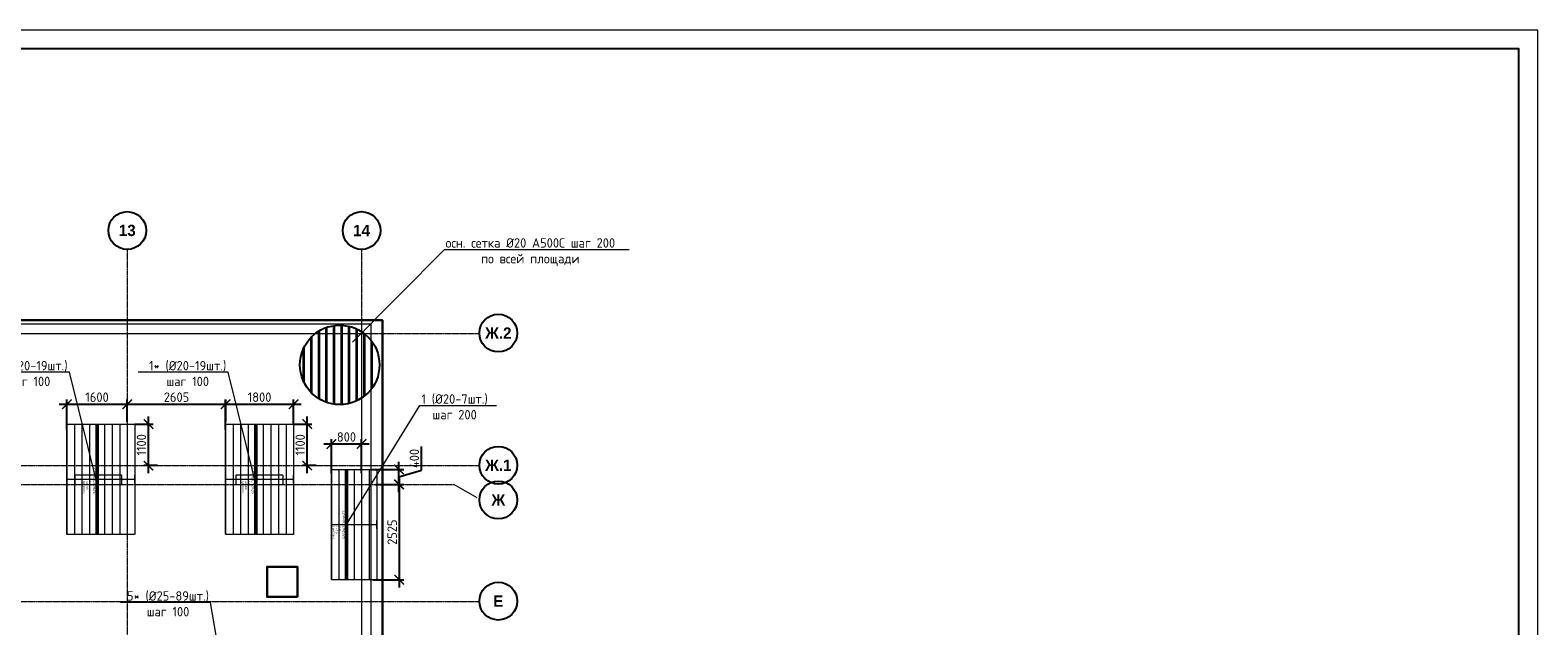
# Model space of a CAD drawing. Header units: millimetres. Extents: x -56135 to 1694203, y -446411 to -23139.
# Tile 145 of 256: x 710294 to 750189, y -114044 to -98264. Entities that reach past the tile are written whole.
import ezdxf
from ezdxf import colors
from ezdxf.entities.mleader import LeaderData, LeaderLine
from ezdxf.enums import TextEntityAlignment as Align
from ezdxf.math import Vec2, Vec3

# ---------------------------------------------------------------- set-up
doc = ezdxf.new("R2010")
doc.units = ezdxf.units.MM
doc.set_wipeout_variables(frame=1)
for name, pattern in [('01 Штриховая _4 мм_', [6, 3.5, -2.5]), ('______5', [1100, 800, -100, 100, -100]), ('GOST2.303 4', [7, 5, -2, 0]), ('осевая', [50.8, 31.75, -6.35, 6.35, -6.35])]:
    doc.linetypes.add(name, pattern=pattern)
for name, color, linetype, lineweight in [('0 Фундамент', 5, 'Continuous', 30), ('АрмСтер', 2, 'Continuous', 50), ('ВК_задание стр текст', 1, 'Continuous', 5), ('контур распр. стерхней', 2, 'GOST2.303 4', 20), ('Оси', 40, '______5', 18), ('подоснова', 151, 'Continuous', 5), ('РАЗМЕРЫ', 1, 'Continuous', 9), ('СТЕНЫ', 3, 'Continuous', 30), ('ТОНКИЕ', 7, 'Continuous', 9)]:
    doc.layers.add(name, color=color, linetype=linetype, lineweight=lineweight)
doc.layers.add('АрмСтер_атрибуты', color=2, linetype='Continuous', lineweight=0, plot=False)
doc.layers.add('АрмСтер_невид', color=8, linetype='Continuous', lineweight=0, plot=False)
doc.layers.add('ТОЛСТЫЕ_ОСНОВНЫЕ', color=6, linetype='Continuous')
doc.styles.add('Century Gothic', font='GOTHIC.TTF')
doc.styles.add('GOST-2.304_Type-B', font='GOST_Common.ttf')
doc.styles.get("Standard").update_dxf_attribs({"font": 'arial.ttf'})
doc.styles.add('Аннотативный', font='arial.ttf')
doc.dimstyles.new('СПДС', dxfattribs={"dimscale": 100, "dimtxt": 2.5, "dimasz": 2.5, "dimexe": 1.25, "dimexo": 0, "dimtad": 1, "dimdec": 0, "dimtxsty": 'GOST-2.304_Type-B', "dimblk": 'ARCHTICK', "dimcen": 2.5, "dimdle": 2, "dimadec": 0, "dimazin": 2, "dimtfac": 0.75, "dimtdec": 0, "dimtmove": 1, "dimatfit": 3, "dimfxl": 1, "dimtolj": 1, "dimarcsym": 1})

# ---------------------------------------------------------------- blocks, each defined once
blk = doc.blocks.new('NSY101')
at = {"color": 0, "linetype": 'ByBlock', "lineweight": -2}
blk.add_circle((0, 0), 50, dxfattribs=at)
blk = doc.blocks.new('оси 2.2-2.3')
at = {"layer": 'Оси', "color": 16, "linetype": 'осевая', "lineweight": 0, "transparency": 33554687}
for p, q in [((515054.9, -104267.9), (515054.9, -134893.5)), ((521254.5, -104267.9), (521254.9, -134893.5)), ((468076.3, -106495.4), (524372.9, -106495.4)), ((468076.3, -109995.4), (524372.9, -109995.4)), ((468653.8, -110495.4), (523696.4, -110495.4)), ((468076.3, -113595.4), (524372.9, -113595.4))]:
    blk.add_line(p, q, dxfattribs=at)
at = {"layer": 'Оси', "color": 16, "linetype": '______5', "lineweight": 0, "transparency": 33554687}
blk.add_line((524311.9, -110850.8), (523696.4, -110495.4), dxfattribs=at)
at = {"layer": 'Оси', "color": 16, "linetype": 'Continuous', "lineweight": 25, "transparency": 33554687, "xscale": 9.999999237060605, "yscale": 9.999999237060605, "zscale": 9.999999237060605}
for p in [(515054.4, -103767.9), (521254.4, -103767.9), (524872.8, -106485.2), (524872.8, -109985.2), (524872.8, -110905.2), (524872.8, -113585.2)]:
    blk.add_blockref('NSY101', p, dxfattribs=at)
at = {"layer": 'Оси', "color": 16, "linetype": 'Continuous', "lineweight": 25, "transparency": 33554687, "char_height": 300, "attachment_point": 5, "style": 'Century Gothic'}
for s, insert, width in [('\\A1;{\\fCentury Gothic|i0|b1;\\H300.000000;\\W1.000000;\\C16;13}\\P', (515054.4, -103767.9), 620), ('\\A1;{\\fCentury Gothic|i0|b1;\\H300.000000;\\W1.000000;\\C16;14}\\P', (521254.4, -103767.9), 620), ('\\A1;{\\fCentury Gothic|i0|b1;\\H300.000000;\\W1.000000;\\C16;Ж.2}\\P', (524872.8, -106485.2), 890), ('\\A1;{\\fCentury Gothic|i0|b1;\\H300.000000;\\W1.000000;\\C16;Ж.1}\\P', (524872.8, -109985.2), 890), ('\\A1;{\\fCentury Gothic|i0|b1;\\H300.000000;\\W1.000000;\\C16;Ж}\\P', (524872.8, -110905.2), 540), ('\\A1;{\\fCentury Gothic|i0|b1;\\H300.000000;\\W1.000000;\\C16;Е}\\P', (524872.8, -113585.2), 365)]:
    blk.add_mtext(s, dxfattribs=dict(at, insert=insert, width=width))
blk = doc.blocks.new('*U43')
at = {"layer": 'ТОЛСТЫЕ_ОСНОВНЫЕ', "color": 6}
blk.add_lwpolyline([(20, 5), (886, 5), (886, 415), (20, 415)], close=True, dxfattribs=at)
at = {"layer": 'ТОНКИЕ'}
blk.add_lwpolyline([(0, 0), (891, 0), (891, 420), (0, 420)], close=True, dxfattribs=at)
blk = doc.blocks.new('_None')
blk = doc.blocks.new('*U1132')
at = {"layer": 'АрмСтер_невид', "ltscale": 100}
for p, q in [((-1463, 1000), (1462, 1000)), ((-1463, 800), (1462, 800)), ((-1463, 600), (1462, 600)), ((-1463, 400), (1462, 400)), ((-1463, -200), (1462, -200)), ((-1463, -400), (1462, -400)), ((-1463, -600), (1462, -600)), ((-1463, -800), (1462, -800))]:
    blk.add_line(p, q, dxfattribs=at)
at = {"layer": 'РАЗМЕРЫ'}
for p, q in [((112, 1000), (-112, 1000)), ((112, -800), (-112, -800))]:
    blk.add_line(p, q, dxfattribs=at)
at = {"layer": 'РАЗМЕРЫ', "ltscale": 15}
blk.add_line((0, -800), (0, 1000), dxfattribs=at)
at = {"layer": 'РАЗМЕРЫ'}
for points in [[(0, 1000), (21, 875), (-21, 875)], [(0, -800), (21, -675), (-21, -675)]]:
    blk.add_solid(points, dxfattribs=at)
at = {"layer": 'АрмСтер_атрибуты', "color": 215, "ltscale": 15, "style": 'Аннотативный'}
for s, p in [('Lр=', (50, -368)), ('шаг', (51, -194)), ('n=', (51, -285))]:
    blk.add_text(s, height=50, dxfattribs=at).set_placement(p)
at = {"layer": 'АрмСтер_атрибуты', "color": 215, "style": 'Аннотативный'}
for tag, p, flags in [('КОЛ', (138, -285), 8), ('ШИРИНА', (173, -368), 8), ('ШАГ', (191, -194), 10)]:
    blk.add_attdef(tag, p, '', height=50, dxfattribs=dict(at, flags=flags))
at = {"layer": 'АрмСтер_атрибуты', "flags": 9}
for tag, p in [('ОБОЗНАЧЕНИЕ', (-1034, -1124)), ('МАССА', (-1034, -1010))]:
    blk.add_attdef(tag, p, '', height=75, dxfattribs=at)
at = {"linetype": 'Continuous', "lineweight": 0}
blk.add_wipeout([(35, 0), (28, 21), (11, 33), (-11, 33), (-28, 21), (-35, 0), (-28, -21), (-11, -33), (11, -33), (28, -21)], dxfattribs=at)
at = {"color": 0, "linetype": 'ByBlock', "lineweight": -2, "ltscale": 100}
blk.add_line((-1463, 0), (1462, 0), dxfattribs=at)
at = {"layer": 'АрмСтер_невид', "ltscale": 100}
for p, q in [((-1463, 200), (1462, 200)), ((-1463, 0), (1462, 0))]:
    blk.add_line(p, q, dxfattribs=at)
at = {"layer": 'РАЗМЕРЫ'}
blk.add_circle((0, 0), 35, dxfattribs=at)
at = {"layer": 'АрмСтер_атрибуты', "style": 'Аннотативный', "flags": 8}
blk.add_attdef('ПОЗ', (110, 30), '', height=75, dxfattribs=at)
blk.add_attdef('НАИМЕНОВАНИЕ', text='', height=75, dxfattribs=at).set_placement((0, -29), align=Align.TOP_CENTER)
blk = doc.blocks.new('_ArchTick')
at = {"color": 0, "linetype": 'ByBlock', "const_width": 0.15}
blk.add_lwpolyline([(-0.5, -0.5), (0.5, 0.5)], dxfattribs=at)
blk = doc.blocks.new('*D1359')
at = {"layer": 'DEFPOINTS', "color": 0, "transparency": 16777216}
for p in [(717264, -108699), (717627, -108699), (717864, -109799)]:
    blk.add_point(p, dxfattribs=at)
at = {"layer": 'РАЗМЕРЫ', "color": 0, "lineweight": -2, "transparency": 16777216}
for p, q in [((717627, -109999), (717627, -108499)), ((717264, -108699), (717752, -108699)), ((717864, -109799), (717502, -109799))]:
    blk.add_line(p, q, dxfattribs=at)
at = {"layer": 'РАЗМЕРЫ', "color": 0, "lineweight": -2, "transparency": 16777216, "xscale": 250, "yscale": 250, "zscale": 250}
for p, rotation in [((717627, -108699), 90), ((717627, -109799), 270)]:
    blk.add_blockref('_ArchTick', p, dxfattribs=dict(at, rotation=rotation))
at = {"layer": 'РАЗМЕРЫ', "color": 0, "transparency": 16777216, "insert": (717439, -109249), "char_height": 250, "attachment_point": 5, "rotation": 90, "style": 'GOST-2.304_Type-B'}
blk.add_mtext('\\A1;1100', dxfattribs=at)
blk = doc.blocks.new('*D1229')
at = {"layer": 'DEFPOINTS', "color": 0, "transparency": 16777216}
for p in [(717264, -108173), (715464, -108843), (717264, -108699)]:
    blk.add_point(p, dxfattribs=at)
at = {"layer": 'РАЗМЕРЫ', "color": 0, "lineweight": -2, "transparency": 16777216}
for p, q in [((715464, -108843), (715464, -108048)), ((717264, -108699), (717264, -108048)), ((715264, -108173), (717464, -108173))]:
    blk.add_line(p, q, dxfattribs=at)
at = {"layer": 'РАЗМЕРЫ', "color": 0, "lineweight": -2, "transparency": 16777216, "xscale": 250, "yscale": 250, "zscale": 250, "rotation": 180}
blk.add_blockref('_ArchTick', (715464, -108173), dxfattribs=at)
at = {"layer": 'РАЗМЕРЫ', "color": 0, "lineweight": -2, "transparency": 16777216, "xscale": 250, "yscale": 250, "zscale": 250}
blk.add_blockref('_ArchTick', (717264, -108173), dxfattribs=at)
at = {"layer": 'РАЗМЕРЫ', "color": 0, "transparency": 16777216, "insert": (716364, -107986), "char_height": 250, "attachment_point": 5, "style": 'GOST-2.304_Type-B'}
blk.add_mtext('\\A1;1800', dxfattribs=at)
blk = doc.blocks.new('*U1136')
at = {"layer": 'АрмСтер_невид', "ltscale": 100}
for p, q in [((-1463, 1000), (1462, 1000)), ((-1463, 800), (1462, 800)), ((-1463, 600), (1462, 600)), ((-1463, 400), (1462, 400)), ((-1463, -200), (1462, -200)), ((-1463, -400), (1462, -400)), ((-1463, -600), (1462, -600)), ((-1463, -800), (1462, -800))]:
    blk.add_line(p, q, dxfattribs=at)
at = {"layer": 'РАЗМЕРЫ'}
for p, q in [((112, 1000), (-112, 1000)), ((112, -800), (-112, -800))]:
    blk.add_line(p, q, dxfattribs=at)
at = {"layer": 'РАЗМЕРЫ', "ltscale": 15}
blk.add_line((0, -800), (0, 1000), dxfattribs=at)
at = {"layer": 'РАЗМЕРЫ'}
for points in [[(0, 1000), (21, 875), (-21, 875)], [(0, -800), (21, -675), (-21, -675)]]:
    blk.add_solid(points, dxfattribs=at)
at = {"layer": 'АрмСтер_атрибуты', "color": 215, "ltscale": 15, "style": 'Аннотативный'}
for s, p in [('Lр=', (50, -368)), ('шаг', (51, -194)), ('n=', (51, -285))]:
    blk.add_text(s, height=50, dxfattribs=at).set_placement(p)
at = {"layer": 'АрмСтер_атрибуты', "color": 215, "style": 'Аннотативный'}
for tag, p, flags in [('КОЛ', (138, -285), 8), ('ШИРИНА', (173, -368), 8), ('ШАГ', (191, -194), 10)]:
    blk.add_attdef(tag, p, '', height=50, dxfattribs=dict(at, flags=flags))
at = {"layer": 'АрмСтер_атрибуты', "flags": 9}
for tag, p in [('ОБОЗНАЧЕНИЕ', (-1034, -1124)), ('МАССА', (-1034, -1010))]:
    blk.add_attdef(tag, p, '', height=75, dxfattribs=at)
at = {"linetype": 'Continuous', "lineweight": 0}
blk.add_wipeout([(35, 0), (28, 21), (11, 33), (-11, 33), (-28, 21), (-35, 0), (-28, -21), (-11, -33), (11, -33), (28, -21)], dxfattribs=at)
at = {"color": 0, "linetype": 'ByBlock', "lineweight": -2, "ltscale": 100}
blk.add_line((-1463, 0), (1462, 0), dxfattribs=at)
at = {"layer": 'АрмСтер_невид', "ltscale": 100}
for p, q in [((-1463, 200), (1462, 200)), ((-1463, 0), (1462, 0))]:
    blk.add_line(p, q, dxfattribs=at)
at = {"layer": 'РАЗМЕРЫ'}
blk.add_circle((0, 0), 35, dxfattribs=at)
at = {"layer": 'АрмСтер_атрибуты', "style": 'Аннотативный', "flags": 8}
blk.add_attdef('ПОЗ', (110, 30), '', height=75, dxfattribs=at)
blk.add_attdef('НАИМЕНОВАНИЕ', text='', height=75, dxfattribs=at).set_placement((0, -29), align=Align.TOP_CENTER)
blk = doc.blocks.new('*D1360')
at = {"layer": 'DEFPOINTS', "color": 0, "transparency": 16777216}
for p in [(713064, -108699), (713427, -108699), (713664, -109799)]:
    blk.add_point(p, dxfattribs=at)
at = {"layer": 'РАЗМЕРЫ', "color": 0, "lineweight": -2, "transparency": 16777216}
for p, q in [((713427, -109999), (713427, -108499)), ((713064, -108699), (713552, -108699)), ((713664, -109799), (713302, -109799))]:
    blk.add_line(p, q, dxfattribs=at)
at = {"layer": 'РАЗМЕРЫ', "color": 0, "lineweight": -2, "transparency": 16777216, "xscale": 250, "yscale": 250, "zscale": 250}
for p, rotation in [((713427, -108699), 90), ((713427, -109799), 270)]:
    blk.add_blockref('_ArchTick', p, dxfattribs=dict(at, rotation=rotation))
at = {"layer": 'РАЗМЕРЫ', "color": 0, "transparency": 16777216, "insert": (713239, -109249), "char_height": 250, "attachment_point": 5, "rotation": 90, "style": 'GOST-2.304_Type-B'}
blk.add_mtext('\\A1;1100', dxfattribs=at)
blk = doc.blocks.new('*D1230')
at = {"layer": 'DEFPOINTS', "color": 0, "transparency": 16777216}
for p in [(712864, -108173), (711264, -108843), (712864, -108637)]:
    blk.add_point(p, dxfattribs=at)
at = {"layer": 'РАЗМЕРЫ', "color": 0, "lineweight": -2, "transparency": 16777216}
for p, q in [((711264, -108843), (711264, -108048)), ((712864, -108637), (712864, -108048)), ((711064, -108173), (713064, -108173))]:
    blk.add_line(p, q, dxfattribs=at)
at = {"layer": 'РАЗМЕРЫ', "color": 0, "lineweight": -2, "transparency": 16777216, "xscale": 250, "yscale": 250, "zscale": 250, "rotation": 180}
blk.add_blockref('_ArchTick', (711264, -108173), dxfattribs=at)
at = {"layer": 'РАЗМЕРЫ', "color": 0, "lineweight": -2, "transparency": 16777216, "xscale": 250, "yscale": 250, "zscale": 250}
blk.add_blockref('_ArchTick', (712864, -108173), dxfattribs=at)
at = {"layer": 'РАЗМЕРЫ', "color": 0, "transparency": 16777216, "insert": (712064, -107986), "char_height": 250, "attachment_point": 5, "style": 'GOST-2.304_Type-B'}
blk.add_mtext('\\A1;1600', dxfattribs=at)
blk = doc.blocks.new('*U1133')
at = {"layer": 'АрмСтер_невид', "ltscale": 100}
for p, q in [((-1463, 800), (1462, 800)), ((-1463, 600), (1462, 600)), ((-1463, 400), (1462, 400)), ((-1463, -200), (1462, -200)), ((-1463, -400), (1462, -400))]:
    blk.add_line(p, q, dxfattribs=at)
at = {"layer": 'РАЗМЕРЫ'}
for p, q in [((112, 800), (-112, 800)), ((112, -400), (-112, -400))]:
    blk.add_line(p, q, dxfattribs=at)
at = {"layer": 'РАЗМЕРЫ', "ltscale": 15}
blk.add_line((0, -400), (0, 800), dxfattribs=at)
at = {"layer": 'РАЗМЕРЫ'}
for points in [[(0, 800), (21, 675), (-21, 675)], [(0, -400), (21, -275), (-21, -275)]]:
    blk.add_solid(points, dxfattribs=at)
at = {"layer": 'АрмСтер_атрибуты', "color": 215, "ltscale": 15, "style": 'Аннотативный'}
for s, p in [('Lр=', (50, -368)), ('шаг', (51, -194)), ('n=', (51, -285))]:
    blk.add_text(s, height=50, dxfattribs=at).set_placement(p)
at = {"layer": 'АрмСтер_атрибуты', "color": 215, "style": 'Аннотативный'}
for tag, p, flags in [('КОЛ', (138, -285), 8), ('ШИРИНА', (173, -368), 8), ('ШАГ', (191, -194), 10)]:
    blk.add_attdef(tag, p, '', height=50, dxfattribs=dict(at, flags=flags))
at = {"layer": 'АрмСтер_атрибуты', "flags": 9}
for tag, p in [('ОБОЗНАЧЕНИЕ', (-1034, -1124)), ('МАССА', (-1034, -1010))]:
    blk.add_attdef(tag, p, '', height=75, dxfattribs=at)
at = {"linetype": 'Continuous', "lineweight": 0}
blk.add_wipeout([(35, 0), (28, 21), (11, 33), (-11, 33), (-28, 21), (-35, 0), (-28, -21), (-11, -33), (11, -33), (28, -21)], dxfattribs=at)
at = {"color": 0, "linetype": 'ByBlock', "lineweight": -2, "ltscale": 100}
blk.add_line((-1463, 0), (1462, 0), dxfattribs=at)
at = {"layer": 'АрмСтер_невид', "ltscale": 100}
for p, q in [((-1463, 200), (1462, 200)), ((-1463, 0), (1462, 0))]:
    blk.add_line(p, q, dxfattribs=at)
at = {"layer": 'РАЗМЕРЫ'}
blk.add_circle((0, 0), 35, dxfattribs=at)
at = {"layer": 'АрмСтер_атрибуты', "style": 'Аннотативный', "flags": 8}
blk.add_attdef('ПОЗ', (110, 30), '', height=75, dxfattribs=at)
blk.add_attdef('НАИМЕНОВАНИЕ', text='', height=75, dxfattribs=at).set_placement((0, -29), align=Align.TOP_CENTER)
blk = doc.blocks.new('*D1311')
at = {"layer": 'DEFPOINTS', "color": 0, "transparency": 16777216}
for p in [(719354, -109899), (720053, -109899), (719429, -110299)]:
    blk.add_point(p, dxfattribs=at)
at = {"layer": 'РАЗМЕРЫ', "color": 0, "lineweight": -2, "transparency": 16777216}
for p, q in [((720647, -109921), (720647, -109296)), ((720053, -110499), (720053, -109699)), ((719354, -109899), (720178, -109899)), ((720053, -110099), (720647, -109921)), ((719429, -110299), (720178, -110299))]:
    blk.add_line(p, q, dxfattribs=at)
at = {"layer": 'РАЗМЕРЫ', "color": 0, "lineweight": -2, "transparency": 16777216, "xscale": 250, "yscale": 250, "zscale": 250}
for p, rotation in [((720053, -109899), 90), ((720053, -110299), 270)]:
    blk.add_blockref('_ArchTick', p, dxfattribs=dict(at, rotation=rotation))
at = {"layer": 'РАЗМЕРЫ', "color": 0, "transparency": 16777216, "insert": (720459, -109609), "char_height": 250, "attachment_point": 5, "rotation": 90, "style": 'GOST-2.304_Type-B'}
blk.add_mtext('\\A1;400', dxfattribs=at)
blk = doc.blocks.new('*D1312')
at = {"layer": 'DEFPOINTS', "color": 0, "transparency": 16777216}
for p in [(719764, -110299), (719365, -112824), (720061, -112824)]:
    blk.add_point(p, dxfattribs=at)
at = {"layer": 'РАЗМЕРЫ', "color": 0, "lineweight": -2, "transparency": 16777216}
for p, q in [((720061, -110099), (720061, -113024)), ((719764, -110299), (720186, -110299)), ((719365, -112824), (720186, -112824))]:
    blk.add_line(p, q, dxfattribs=at)
at = {"layer": 'РАЗМЕРЫ', "color": 0, "lineweight": -2, "transparency": 16777216, "xscale": 250, "yscale": 250, "zscale": 250}
for p, rotation in [((720061, -110299), 90), ((720061, -112824), 270)]:
    blk.add_blockref('_ArchTick', p, dxfattribs=dict(at, rotation=rotation))
at = {"layer": 'РАЗМЕРЫ', "color": 0, "transparency": 16777216, "insert": (719874, -111562), "char_height": 250, "attachment_point": 5, "rotation": 90, "style": 'GOST-2.304_Type-B'}
blk.add_mtext('\\A1;2525', dxfattribs=at)
blk = doc.blocks.new('*D1313')
at = {"layer": 'DEFPOINTS', "color": 0, "transparency": 16777216}
for p in [(718264, -109227), (718264, -110001), (719064, -110001)]:
    blk.add_point(p, dxfattribs=at)
at = {"layer": 'РАЗМЕРЫ', "color": 0, "lineweight": -2, "transparency": 16777216}
for p, q in [((719264, -109227), (718064, -109227)), ((718264, -110001), (718264, -109102)), ((719064, -110001), (719064, -109102))]:
    blk.add_line(p, q, dxfattribs=at)
at = {"layer": 'РАЗМЕРЫ', "color": 0, "lineweight": -2, "transparency": 16777216, "xscale": 250, "yscale": 250, "zscale": 250, "rotation": 180}
blk.add_blockref('_ArchTick', (718264, -109227), dxfattribs=at)
at = {"layer": 'РАЗМЕРЫ', "color": 0, "lineweight": -2, "transparency": 16777216, "xscale": 250, "yscale": 250, "zscale": 250}
blk.add_blockref('_ArchTick', (719064, -109227), dxfattribs=at)
at = {"layer": 'РАЗМЕРЫ', "color": 0, "transparency": 16777216, "insert": (718664, -109040), "char_height": 250, "attachment_point": 5, "style": 'GOST-2.304_Type-B'}
blk.add_mtext('\\A1;800', dxfattribs=at)
blk = doc.blocks.new('*D1205')
at = {"layer": 'DEFPOINTS', "color": 0, "transparency": 16777216}
for p in [(715469, -108173), (712864, -108637), (715469, -108632)]:
    blk.add_point(p, dxfattribs=at)
at = {"layer": 'РАЗМЕРЫ', "color": 0, "lineweight": -2, "transparency": 16777216}
for p, q in [((712864, -108637), (712864, -108048)), ((715469, -108632), (715469, -108048)), ((712664, -108173), (715669, -108173))]:
    blk.add_line(p, q, dxfattribs=at)
at = {"layer": 'РАЗМЕРЫ', "color": 0, "lineweight": -2, "transparency": 16777216, "xscale": 250, "yscale": 250, "zscale": 250, "rotation": 180}
blk.add_blockref('_ArchTick', (712864, -108173), dxfattribs=at)
at = {"layer": 'РАЗМЕРЫ', "color": 0, "lineweight": -2, "transparency": 16777216, "xscale": 250, "yscale": 250, "zscale": 250}
blk.add_blockref('_ArchTick', (715469, -108173), dxfattribs=at)
at = {"layer": 'РАЗМЕРЫ', "color": 0, "transparency": 16777216, "insert": (714167, -107986), "char_height": 250, "attachment_point": 5, "style": 'GOST-2.304_Type-B'}
blk.add_mtext('\\A1;2605', dxfattribs=at)
blk = doc.blocks.new('ов')
at = {"layer": '0 Фундамент', "lineweight": 30}
blk.add_lwpolyline([(720980, -157611), (720180, -157611), (720180, -156811), (720980, -156811)], close=True, dxfattribs=at)
blk = doc.blocks.new('вк')
at = {"layer": '0 Фундамент', "ltscale": 100}
for p, q in [((-548852, -928418), (-549352, -928418)), ((-549352, -928418), (-549352, -928918))]:
    blk.add_line(p, q, dxfattribs=at)
at = {"layer": '0 Фундамент', "color": 5, "ltscale": 100}
for p, q in [((-521352, -942718), (-521352, -943318)), ((-521352, -943318), (-520752, -943318))]:
    blk.add_line(p, q, dxfattribs=at)
for points in [[(-549352, -928418), (-548852, -928418), (-548852, -928918), (-549352, -928918)], [(-525152, -928418), (-524652, -928418), (-524652, -928918), (-525152, -928918)], [(-520552, -942518), (-521352, -942518), (-521352, -943318), (-520552, -943318)], [(-559052, -945801), (-558552, -945801), (-558552, -946301), (-559052, -946301)]]:
    blk.add_lwpolyline(points, close=True, dxfattribs=at)
blk = doc.blocks.new('стены  тп')
at = {"layer": 'СТЕНЫ', "color": 251, "linetype": '01 Штриховая _4 мм_', "lineweight": 0, "true_color": 0x636466}
for p, q in [((589762, -316376, 3100), (542387, -316376, 3100)), ((579512, -316626, 3100), (585086, -316626, 3100)), ((585086, -316626, 3100), (589512, -316626, 3100)), ((589512, -316626, 3100), (589512, -326526, 3100)), ((589762, -327826, 3100), (589762, -316376, 3100)), ((582172, -320376, 3100), (581922, -320376, 3100)), ((581922, -320376, 3100), (581922, -320626, 3100)), ((581922, -320626, 3100), (582172, -320626, 3100)), ((582292, -320376, 3100), (582172, -320376, 3100)), ((582172, -320376, 3100), (582172, -320376, 3100)), ((582172, -320626, 3100), (582292, -320626, 3100)), ((583172, -320376, 3100), (582292, -320376, 3100)), ((582292, -320626, 3100), (583172, -320626, 3100)), ((583172, -320496, 3100), (583172, -320376, 3100)), ((583172, -320626, 3100), (583172, -320496, 3100)), ((586312, -320376, 3100), (586187, -320376, 3100)), ((586187, -320376, 3100), (586187, -320626, 3100)), ((586187, -320626, 3100), (586312, -320626, 3100)), ((587312, -320376, 3100), (586312, -320376, 3100)), ((586312, -320626, 3100), (587312, -320626, 3100)), ((587437, -320376, 3100), (587312, -320376, 3100)), ((587312, -320626, 3100), (587437, -320626, 3100)), ((587437, -320626, 3100), (587437, -320376, 3100))]:
    blk.add_line(p, q, dxfattribs=at)

msp = doc.modelspace()

# ---------------------------------------------------------------- linework, layer by layer
at = {"color": 2, "lineweight": 35, "ltscale": 100}
for p, q in [((718338.3, -108174.3), (718338.3, -106090.1)), ((718538.3, -108183.2), (718538.3, -106081.2)), ((718738.3, -108153.7), (718738.3, -106110.8)), ((717738.3, -107873.8), (717738.3, -106390.7)), ((717938.3, -108031.4), (717938.3, -106233)), ((718138.3, -108125.8), (718138.3, -106138.6)), ((718938.3, -108082), (718938.3, -106182.4)), ((719138.3, -107957.3), (719138.3, -106307.1)), ((719338.3, -107748.2), (719338.3, -106516.2)), ((717538.3, -107591.8), (717538.3, -106672.7))]:
    msp.add_line(p, q, dxfattribs=at)
at = {"ltscale": 100}
msp.add_circle((718485, -107132.2), 1052.4, dxfattribs=at)
at = {"layer": '0 Фундамент'}
msp.add_lwpolyline([(671964.1, -105949.2), (671964.1, -130129.2), (719614.1, -130129.2), (719614.1, -126049.2), (721094.1, -126049.2), (721094.1, -117449.2), (719614.1, -117449.2), (719614.1, -105949.2), (671964.1, -105949.2)], dxfattribs=at)
at = {"layer": 'контур распр. стерхней', "linetype": '01 Штриховая _4 мм_'}
for points in [[(711264.3, -111624.2), (711264.3, -108699.2), (713064.3, -108699.2), (713064.3, -111624.2)], [(715464.3, -111624.2), (715464.3, -108699.2), (717264.3, -108699.2), (717264.3, -111624.2)], [(718264.3, -112824.2), (718264.3, -109899.2), (719464.3, -109899.2), (719464.3, -112824.2)]]:
    msp.add_lwpolyline(points, close=True, dxfattribs=at)

# ---------------------------------------------------------------- block references
at = {"xscale": 100, "yscale": 100, "zscale": 100}
msp.add_blockref('*U43', (661089.5, -140263.7), dxfattribs=at)
at = {"layer": 'РАЗМЕРЫ', "color": 1}
for name, p in [('оси 2.2-2.3', (197809.4, 196.2)), ('ов', (-3615.5, 44332))]:
    msp.add_blockref(name, p, dxfattribs=at)

# ---------------------------------------------------------------- leaders
at = {"layer": 'подоснова', "color": 2, "ltscale": 0.3}
ml = msp.add_multileader_mtext('Standard', dxfattribs=at)
ml.set_content('осн. сетка %%C20 А500С шаг 200\\Pпо всей площади', color=2, style='GOST-2.304_Type-B')
ml.set_leader_properties(color=256, linetype='ByLayer', lineweight=15)
ml.set_arrow_properties(name='NONE')
ml.build(insert=Vec2(0, 0))
ml.multileader.update_dxf_attribs({"text_left_attachment_type": 6, "text_right_attachment_type": 6, "dogleg_length": 0.1, "arrow_head_size": 18})
ctx = ml.context
ctx.base_point, ctx.char_height, ctx.arrow_head_size, ctx.landing_gap_size, ctx.plane_origin = Vec3(721258.8, -104075.6), 250, 18, 20, Vec3(716704.9, -101900.1)
ctx.left_attachment, ctx.right_attachment, ctx.text_align_type = 6, 6, 1
notes = []
notes.append((ctx, [(0, (1, 1, 0), (721258.7, -104075.6), (1, 0), 0.1, [(0, [(718828, -106532.2)], 0, [])])]))
ctx.mtext.insert, ctx.mtext.alignment, ctx.mtext.flow_direction = Vec3(723530.3, -103775.6), 2, 5
at = {"layer": 'подоснова', "color": 6, "ltscale": 0.3}
ml = msp.add_multileader_mtext('Standard', dxfattribs=at)
ml.set_content('5* (%%C25-89шт.)\\Pшаг 100', color=6, style='GOST-2.304_Type-B')
ml.set_leader_properties(color=256, linetype='ByLayer', lineweight=15)
ml.set_arrow_properties(name='NONE')
ml.build(insert=Vec2(0, 0))
ml.multileader.update_dxf_attribs({"text_left_attachment_type": 6, "text_right_attachment_type": 6, "dogleg_length": 0.1, "arrow_head_size": 18})
ctx = ml.context
ctx.base_point, ctx.char_height, ctx.arrow_head_size, ctx.landing_gap_size, ctx.plane_origin = Vec3(712818.8, -113426.8, 7.1), 250, 18, 20, Vec3(704761.9, -111125.7, 7.1)
ctx.left_attachment, ctx.right_attachment, ctx.text_align_type = 6, 6, 1
notes.append((ctx, [(1, (1, 1, 0), (715065.7, -113426.8, 7.1), (-1, 0), 0.1, [(0, [(715491.3, -115880.6, 7.1)], 0, [])])]))
ctx.mtext.insert, ctx.mtext.alignment, ctx.mtext.flow_direction = Vec3(713942.2, -113126.8, 7.1), 2, 5
for ctx, leaders in notes:
    for number, flags, end, landing, length, lines in leaders:
        leader = LeaderData()
        leader.index, (leader.has_last_leader_line, leader.has_dogleg_vector, leader.attachment_direction) = number, flags
        leader.last_leader_point, leader.dogleg_vector, leader.dogleg_length = Vec3(end), Vec3(landing), length
        for number, points, colour, breaks in lines:
            line = LeaderLine()
            line.index, line.vertices, line.color, line.breaks = number, Vec3.list(points), colors.encode_raw_color(colour), breaks
            leader.lines.append(line)
        ctx.leaders.append(leader)

# ---------------------------------------------------------------- next in the draw order: block references
at = {"layer": 'АрмСтер', "ltscale": 15}
ref = msp.add_blockref('*U1132', (716264.3, -110161.7), dxfattribs=dict(at, rotation=270))
ref.add_attrib('НАИМЕНОВАНИЕ', '12-A-III, L=2925', dxfattribs={"layer": 'АрмСтер_атрибуты', "height": 75, "rotation": 270, "style": 'Аннотативный', "flags": 8}).set_placement((716235, -110161.7), align=Align.TOP_CENTER)
ref.add_attrib('КОЛ', '10.0', (715979.2, -110299.7), dxfattribs={"layer": 'АрмСтер_атрибуты', "color": 215, "height": 50, "rotation": 270, "style": 'Аннотативный', "flags": 8})
ref.add_attrib('ШИРИНА', '1800.0', (715896.5, -110334.5), dxfattribs={"layer": 'АрмСтер_атрибуты', "color": 215, "height": 50, "rotation": 270, "style": 'Аннотативный', "flags": 8})
ref = msp.add_blockref('*U1133', (718664.3, -111361.7), dxfattribs=dict(at, rotation=270))
ref.add_attrib('НАИМЕНОВАНИЕ', '12-A-III, L=2925', dxfattribs={"layer": 'АрмСтер_атрибуты', "height": 75, "rotation": 270, "style": 'Аннотативный', "flags": 8}).set_placement((718635, -111361.7), align=Align.TOP_CENTER)
ref.add_attrib('КОЛ', '7.0', (718379.2, -111499.7), dxfattribs={"layer": 'АрмСтер_атрибуты', "color": 215, "height": 50, "rotation": 270, "style": 'Аннотативный', "flags": 8})
ref.add_attrib('ШИРИНА', '1200.0', (718296.5, -111534.5), dxfattribs={"layer": 'АрмСтер_атрибуты', "color": 215, "height": 50, "rotation": 270, "style": 'Аннотативный', "flags": 8})

# ---------------------------------------------------------------- next in the draw order: dimensions: what is measured, and where the dimension line sits
at = {"layer": 'РАЗМЕРЫ', "color": 1}
for base, p1, p2, picture, middle in [((717264.3, -108173.1), (715464.3, -108843), (717264.3, -108699.2), '*D1229', (716364.3, -107985.6)), ((718264.3, -109227.1), (719064.3, -110000.7), (718264.3, -110000.7), '*D1313', (718664.3, -109039.6))]:
    dim = msp.add_linear_dim(base=base, p1=p1, p2=p2, dimstyle='СПДС', dxfattribs=at)
    dim.commit()
    dim.dimension.update_dxf_attribs({"geometry": picture, "text_midpoint": middle})
at = {"layer": 'РАЗМЕРЫ'}
dim = msp.add_linear_dim(base=(717626.9, -108699.2), p1=(717864.3, -109799.2), p2=(717264.3, -108699.2), angle=270, dimstyle='СПДС', dxfattribs=at)
dim.commit()
dim.dimension.update_dxf_attribs({"geometry": '*D1359', "text_midpoint": (717439.4, -109249.2)})
at = {"layer": 'РАЗМЕРЫ', "color": 1}
for base, p1, p2, picture, middle in [((720052.9, -109899.2), (719428.9, -110299.2), (719354.5, -109899.2), '*D1311', (720459.1, -109858.5)), ((720061.2, -112824.2), (719763.8, -110299.2), (719365, -112824.2), '*D1312', (719873.7, -111561.7))]:
    dim = msp.add_linear_dim(base=base, p1=p1, p2=p2, angle=90, dimstyle='СПДС', dxfattribs=at)
    dim.commit()
    dim.dimension.update_dxf_attribs({"geometry": picture, "text_midpoint": middle})

# ---------------------------------------------------------------- next in the draw order: leaders
at = {"layer": 'подоснова', "color": 6, "ltscale": 0.3}
ml = msp.add_multileader_mtext('Standard', dxfattribs=at)
ml.set_content('1* (%%C20-19шт.)\\Pшаг 100', color=6, style='GOST-2.304_Type-B')
ml.set_leader_properties(color=256, linetype='ByLayer', lineweight=15)
ml.set_arrow_properties(name='NONE')
ml.build(insert=Vec2(0, 0))
ml.multileader.update_dxf_attribs({"text_left_attachment_type": 6, "text_right_attachment_type": 6, "dogleg_length": 0.1, "arrow_head_size": 18})
ctx = ml.context
ctx.base_point, ctx.char_height, ctx.arrow_head_size, ctx.landing_gap_size, ctx.plane_origin = Vec3(713389.6, -107327.3, 3.6), 250, 18, 20, Vec3(706217, -111298, 3.6)
ctx.left_attachment, ctx.right_attachment, ctx.text_align_type = 6, 6, 1
notes = []
notes.append((ctx, [(1, (1, 1, 0), (715536.5, -107327.3, 3.6), (-1, 0), 0.1, [(0, [(716278.1, -110317.5, 3.6)], 0, [])])]))
ctx.mtext.insert, ctx.mtext.alignment, ctx.mtext.flow_direction = Vec3(714463, -107027.3, 3.6), 2, 5
ml = msp.add_multileader_mtext('Standard', dxfattribs=at)
ml.set_content('1 (%%C20-7шт.)\\Pшаг 200', color=6, style='GOST-2.304_Type-B')
ml.set_leader_properties(color=256, linetype='ByLayer', lineweight=15)
ml.set_arrow_properties(name='NONE')
ml.build(insert=Vec2(0, 0))
ml.multileader.update_dxf_attribs({"text_left_attachment_type": 6, "text_right_attachment_type": 6, "dogleg_length": 0.1, "arrow_head_size": 18})
ctx = ml.context
ctx.base_point, ctx.char_height, ctx.arrow_head_size, ctx.landing_gap_size, ctx.plane_origin = Vec3(720601.4, -108208.9, 3.6), 250, 18, 20, Vec3(708617, -112498, 3.6)
ctx.left_attachment, ctx.right_attachment, ctx.text_align_type = 6, 6, 1
notes.append((ctx, [(0, (1, 1, 0), (720601.3, -108208.9, 3.6), (1, 0), 0.1, [(0, [(718664.3, -111361.7, 3.6)], 0, [])])]))
ctx.mtext.insert, ctx.mtext.alignment, ctx.mtext.flow_direction = Vec3(721526.7, -107908.9, 3.6), 2, 5
for ctx, leaders in notes:
    for number, flags, end, landing, length, lines in leaders:
        leader = LeaderData()
        leader.index, (leader.has_last_leader_line, leader.has_dogleg_vector, leader.attachment_direction) = number, flags
        leader.last_leader_point, leader.dogleg_vector, leader.dogleg_length = Vec3(end), Vec3(landing), length
        for number, points, colour, breaks in lines:
            line = LeaderLine()
            line.index, line.vertices, line.color, line.breaks = number, Vec3.list(points), colors.encode_raw_color(colour), breaks
            leader.lines.append(line)
        ctx.leaders.append(leader)

# ---------------------------------------------------------------- next in the draw order: block references
at = {"layer": 'АрмСтер', "ltscale": 15}
ref = msp.add_blockref('*U1136', (712064.3, -110161.7), dxfattribs=dict(at, rotation=270))
ref.add_attrib('НАИМЕНОВАНИЕ', '12-A-III, L=2925', dxfattribs={"layer": 'АрмСтер_атрибуты', "height": 75, "rotation": 270, "style": 'Аннотативный', "flags": 8}).set_placement((712035, -110161.7), align=Align.TOP_CENTER)
ref.add_attrib('КОЛ', '10.0', (711779.2, -110299.7), dxfattribs={"layer": 'АрмСтер_атрибуты', "color": 215, "height": 50, "rotation": 270, "style": 'Аннотативный', "flags": 8})
ref.add_attrib('ШИРИНА', '1800.0', (711696.5, -110334.5), dxfattribs={"layer": 'АрмСтер_атрибуты', "color": 215, "height": 50, "rotation": 270, "style": 'Аннотативный', "flags": 8})

# ---------------------------------------------------------------- next in the draw order: block references
at = {"layer": 'ВК_задание стр текст', "color": 5}
msp.add_blockref('вк', (1234216.1, 816718.9), dxfattribs=at)
at = {"layer": 'РАЗМЕРЫ'}
msp.add_blockref('стены  тп', (129552, 210326.6, -3100), dxfattribs=at)

# ---------------------------------------------------------------- next in the draw order: dimensions: what is measured, and where the dimension line sits
at = {"layer": 'РАЗМЕРЫ', "color": 1}
for base, p1, p2, picture, middle in [((712864.3, -108173.1), (711264.3, -108843), (712864.3, -108637.3), '*D1230', (712064.3, -107985.6)), ((715469.2, -108173.1), (712864.3, -108637.3), (715469.2, -108632.4), '*D1205', (714166.8, -107985.6))]:
    dim = msp.add_linear_dim(base=base, p1=p1, p2=p2, dimstyle='СПДС', dxfattribs=at)
    dim.commit()
    dim.dimension.update_dxf_attribs({"geometry": picture, "text_midpoint": middle})
at = {"layer": 'РАЗМЕРЫ'}
dim = msp.add_linear_dim(base=(713426.9, -108699.2), p1=(713664.3, -109799.2), p2=(713064.3, -108699.2), angle=270, dimstyle='СПДС', dxfattribs=at)
dim.commit()
dim.dimension.update_dxf_attribs({"geometry": '*D1360', "text_midpoint": (713239.4, -109249.2)})

# ---------------------------------------------------------------- next in the draw order: leaders
at = {"layer": 'подоснова', "color": 6, "ltscale": 0.3}
ml = msp.add_multileader_mtext('Standard', dxfattribs=at)
ml.set_content('1* (%%C20-19шт.)\\Pшаг 100', color=6, style='GOST-2.304_Type-B')
ml.set_leader_properties(color=256, linetype='ByLayer', lineweight=15)
ml.set_arrow_properties(name='NONE')
ml.build(insert=Vec2(0, 0))
ml.multileader.update_dxf_attribs({"text_left_attachment_type": 6, "text_right_attachment_type": 6, "dogleg_length": 0.1, "arrow_head_size": 18})
ctx = ml.context
ctx.base_point, ctx.char_height, ctx.arrow_head_size, ctx.landing_gap_size, ctx.plane_origin = Vec3(709189.6, -107327.3, 3.6), 250, 18, 20, Vec3(702017, -111298, 3.6)
ctx.left_attachment, ctx.right_attachment, ctx.text_align_type = 6, 6, 1
notes = []
notes.append((ctx, [(1, (1, 1, 0), (711336.5, -107327.3, 3.6), (-1, 0), 0.1, [(0, [(712078.1, -110317.5, 3.6)], 0, [])])]))
ctx.mtext.insert, ctx.mtext.alignment, ctx.mtext.flow_direction = Vec3(710263, -107027.3, 3.6), 2, 5
for ctx, leaders in notes:
    for number, flags, end, landing, length, lines in leaders:
        leader = LeaderData()
        leader.index, (leader.has_last_leader_line, leader.has_dogleg_vector, leader.attachment_direction) = number, flags
        leader.last_leader_point, leader.dogleg_vector, leader.dogleg_length = Vec3(end), Vec3(landing), length
        for number, points, colour, breaks in lines:
            line = LeaderLine()
            line.index, line.vertices, line.color, line.breaks = number, Vec3.list(points), colors.encode_raw_color(colour), breaks
            leader.lines.append(line)
        ctx.leaders.append(leader)

doc.saveas('drawing.dxf')
